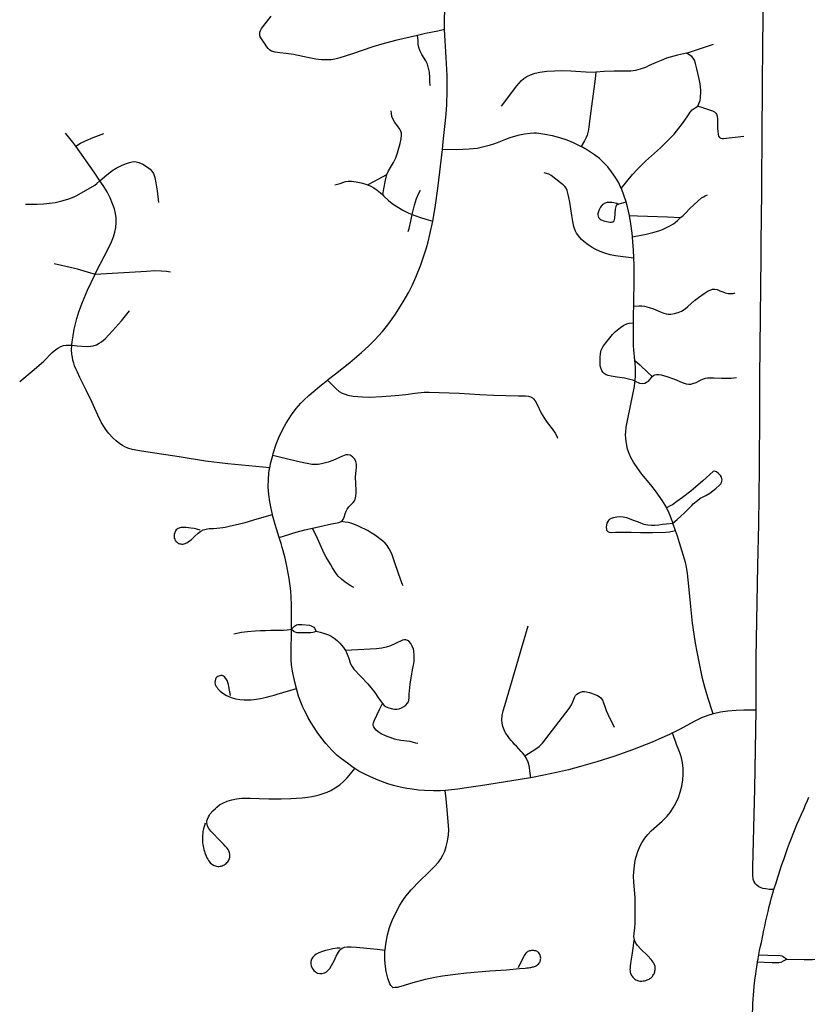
# Model space of a CAD drawing. Header units: feet. Extents: x 2113747 to 2516209, y 960708 to 1356798.
# Tile 61 of 92: x 2278064 to 2281798, y 1201800 to 1206469. Entities that reach past the tile are written whole.
import ezdxf

# ---------------------------------------------------------------- set-up
doc = ezdxf.new("R2010")
doc.units = ezdxf.units.FT
doc.header["$LTSCALE"] = 20
doc.header["$MEASUREMENT"] = 0
doc.layers.add('GM_X_City_Street', color=251, linetype='Continuous')

msp = doc.modelspace()

# ---------------------------------------------------------------- linework, layer by layer
at = {"layer": 'GM_X_City_Street', "flags": 128}
for points in [[(2281585.2, 1206156.9), (2281585.2, 1206171.1), (2281587.3, 1206338.5), (2281589.1, 1206482.9), (2281591.3, 1206640.3), (2281606.4, 1207184.3), (2281611.8, 1207357.6), (2281613.9, 1207445.3)], [(2279950.5, 1206394), (2279844.9, 1206369.8), (2279780.7, 1206352.3), (2279738.2, 1206339.4), (2279686.8, 1206322.1), (2279636.4, 1206304.9), (2279581.7, 1206288.6), (2279569.9, 1206285.1), (2279558.2, 1206282.1), (2279549.2, 1206280.4), (2279540.5, 1206279.2), (2279529.2, 1206278.3), (2279516.3, 1206277.8), (2279506.7, 1206277.8), (2279494.9, 1206278.8), (2279468.4, 1206282.3), (2279427.6, 1206290.1), (2279362, 1206303.6), (2279326.8, 1206309.3), (2279297.7, 1206311.9), (2279274.7, 1206314.9), (2279258.3, 1206319.3), (2279249.1, 1206324.8), (2279241.2, 1206331.8), (2279234.8, 1206340.2), (2279224.4, 1206357.5), (2279209.6, 1206378.6), (2279204.6, 1206388.1), (2279202.5, 1206395.2), (2279201.7, 1206402.6), (2279202.4, 1206410.1), (2279204.8, 1206417.2), (2279210.3, 1206426.7), (2279234.2, 1206457.5), (2279256.1, 1206486.3)], [(2280078.5, 1206421.6), (2280078.1, 1206427.8), (2280077.5, 1206470.2), (2280078.9, 1206516)], [(2280078.5, 1206421.6), (2280045.7, 1206414.7), (2279988.2, 1206402.6), (2279950.5, 1206394)], [(2280010.7, 1206154.7), (2280010.2, 1206157.9), (2280008.8, 1206174.2), (2280007.9, 1206193.9), (2280006.1, 1206220.3), (2280004, 1206233.3), (2280000.9, 1206246), (2279996.6, 1206258.4), (2279989.2, 1206273.1), (2279970, 1206304), (2279962.9, 1206318.8), (2279956.3, 1206337.3), (2279953.3, 1206353.4), (2279952.2, 1206369.8), (2279950.5, 1206394)], [(2280067.8, 1205852.6), (2280072.1, 1205889.9), (2280085.6, 1206020.7), (2280089, 1206066.6), (2280090.9, 1206129.2), (2280089.9, 1206204.8), (2280086.3, 1206290.2), (2280078.5, 1206421.6)], [(2281225.4, 1206310.8), (2281267.1, 1206324.4), (2281353.4, 1206352.5)], [(2281225.4, 1206310.8), (2281182, 1206301.4), (2281129.9, 1206285.8), (2281104.7, 1206276.1), (2281080.6, 1206265.7), (2281047.7, 1206250.9), (2281030, 1206242.7), (2281005.6, 1206233.8), (2280983.4, 1206228.6), (2280960.7, 1206225.4), (2280937.8, 1206224.8), (2280881.9, 1206224.6), (2280834.5, 1206222.5), (2280795.7, 1206219.6)], [(2281278.6, 1206059.5), (2281285.7, 1206074.2), (2281289.2, 1206085.9), (2281291.3, 1206098.5), (2281291.7, 1206107.1), (2281292.8, 1206120.8), (2281292.8, 1206135.3), (2281291.8, 1206148.7), (2281289.3, 1206164.2), (2281287.2, 1206179.9), (2281284, 1206195.3), (2281274.3, 1206236.1), (2281268.3, 1206261.5), (2281262.3, 1206277.4), (2281257.5, 1206286.6), (2281251, 1206293.5), (2281242.8, 1206299.6), (2281226.4, 1206310.7), (2281225.4, 1206310.8)], [(2280348.8, 1206058.9), (2280420.9, 1206155.1), (2280442.2, 1206179.8), (2280454.6, 1206190.4), (2280468.4, 1206199.2), (2280486.1, 1206207.5), (2280507.8, 1206214.7), (2280530.2, 1206220), (2280562.7, 1206224.8), (2280599.2, 1206226.9), (2280631.7, 1206227.3), (2280677.2, 1206225.6), (2280748.1, 1206222.1), (2280795.7, 1206219.6)], [(2280795.7, 1206219.6), (2280792.2, 1206188.7), (2280765.9, 1205987.5), (2280762.3, 1205958.5), (2280758.5, 1205939.6), (2280753.6, 1205921), (2280749.7, 1205910.7), (2280741.4, 1205895), (2280725.2, 1205867.1)], [(2281555, 1203194), (2281555.5, 1203223.8), (2281555.2, 1203416.7), (2281555.6, 1203442.3), (2281564, 1203880.3), (2281568, 1204077), (2281570.8, 1204342.6), (2281572, 1204610.9), (2281572.5, 1204771.5), (2281577.3, 1205203.7), (2281578.6, 1205341.5), (2281579.6, 1205410.4), (2281581.8, 1205653.3), (2281583.5, 1205964.8), (2281585.1, 1206105.5), (2281585.2, 1206156.9)], [(2279804.1, 1205734.4), (2279812.1, 1205751.5), (2279835.5, 1205790.9), (2279846.8, 1205814.1), (2279854.7, 1205837.5), (2279857.7, 1205847.8), (2279867.8, 1205881.9), (2279872.3, 1205904.5), (2279873.9, 1205920.9), (2279873.3, 1205930.8), (2279870.7, 1205940.2), (2279866.3, 1205949), (2279854.6, 1205964.9), (2279842.9, 1205980.9), (2279834.8, 1205995.2), (2279828.9, 1206010.5), (2279826.1, 1206023.3), (2279825.3, 1206036.5)], [(2280916, 1205669), (2280942.3, 1205701.5), (2280969.1, 1205734.5), (2280992.2, 1205759.3), (2281030.6, 1205797.7), (2281101.4, 1205861.3), (2281166.1, 1205926.2), (2281189.4, 1205953.8), (2281206.7, 1205977.3), (2281231, 1206013.1), (2281242.8, 1206030.2), (2281252.6, 1206040.9), (2281266.8, 1206051), (2281278.6, 1206059.5)], [(2281278.6, 1206059.5), (2281291.1, 1206055.3), (2281347.8, 1206036.5), (2281357.9, 1206031.4), (2281364.1, 1206025.8), (2281367.7, 1206020.3), (2281370.8, 1206010.9), (2281372.1, 1205997.8), (2281371.4, 1205955), (2281372.9, 1205938.6), (2281374.8, 1205925.9), (2281377.4, 1205916.8), (2281381.8, 1205910.7), (2281387.4, 1205906.3), (2281393.9, 1205905), (2281400.5, 1205905), (2281496.7, 1205917)], [(2278329.8, 1205868.8), (2278316.6, 1205887.5), (2278281.8, 1205931)], [(2278329.8, 1205868.8), (2278352, 1205883.1), (2278375.4, 1205894.8), (2278412.8, 1205910), (2278462.5, 1205929.8)], [(2280725.2, 1205867.1), (2280724.5, 1205867.5), (2280689.1, 1205884.6), (2280658.8, 1205897.1), (2280624.5, 1205908.5), (2280589.6, 1205917.8), (2280554.2, 1205924.8), (2280525, 1205928.6), (2280513.7, 1205930), (2280500.7, 1205930), (2280483.8, 1205929.6), (2280456.9, 1205926.6), (2280425.6, 1205919.6), (2280387.4, 1205908.3), (2280366.5, 1205900.5), (2280328.3, 1205885.4), (2280310.9, 1205878.9), (2280289.6, 1205871.9), (2280258.7, 1205863.8), (2280233, 1205858.6), (2280213.6, 1205856), (2280194.1, 1205854.1), (2280135.2, 1205852), (2280067.8, 1205852.6)], [(2278444.4, 1205704.4), (2278416.2, 1205745.4), (2278329.8, 1205868.8)], [(2280022, 1205513.8), (2280023.8, 1205521.9), (2280035.8, 1205589.9), (2280046.9, 1205668.1), (2280067.8, 1205852.6)], [(2280916, 1205669), (2280903.8, 1205695.4), (2280888.9, 1205720.8), (2280870.2, 1205747.7), (2280851.7, 1205770.7), (2280831.5, 1205792.3), (2280812.2, 1205810), (2280788.8, 1205828), (2280755.9, 1205849.7), (2280725.2, 1205867.1)], [(2278444.4, 1205704.4), (2278466.8, 1205725.1), (2278500.5, 1205752.2), (2278521.7, 1205765.2), (2278546.1, 1205777.2), (2278565.7, 1205785.8), (2278584.5, 1205792.3), (2278597.7, 1205795.1), (2278608, 1205795.6), (2278616.6, 1205795.3), (2278629.2, 1205791.5), (2278647.1, 1205783.2), (2278669.5, 1205769.7), (2278682.4, 1205759.7), (2278691, 1205750.1), (2278697.5, 1205738.9), (2278704.1, 1205720.5), (2278710, 1205695), (2278715.6, 1205656.5), (2278722, 1205602.3)], [(2280975.7, 1205338.2), (2280937.2, 1205342.4), (2280912.5, 1205345.4), (2280888.4, 1205349.6), (2280863.8, 1205354.4), (2280838.6, 1205361.7), (2280816.6, 1205369.2), (2280792.3, 1205380.7), (2280778.2, 1205389.1), (2280758.3, 1205401.3), (2280737.6, 1205416.8), (2280726.6, 1205426.6), (2280718.9, 1205435.2), (2280704.2, 1205456.9), (2280699.2, 1205465.9), (2280695.4, 1205474.4), (2280690.6, 1205488.9), (2280685.6, 1205512), (2280681.6, 1205540.8), (2280672, 1205602.9), (2280667.8, 1205625.2), (2280664.4, 1205640.2), (2280659.1, 1205659.1), (2280654.3, 1205670.2), (2280648.5, 1205678.5), (2280641, 1205686), (2280628, 1205695.8), (2280583.3, 1205729.2), (2280572, 1205735.9), (2280561, 1205740.1), (2280550.2, 1205743.1)], [(2278091.7, 1205594.5), (2278114.6, 1205593.6), (2278147.2, 1205593.5), (2278176.6, 1205595.3), (2278192.8, 1205596.7), (2278205.8, 1205598.6), (2278231.9, 1205602.4), (2278264, 1205609.1), (2278292.7, 1205617.5), (2278314, 1205625.2), (2278331.9, 1205633.5), (2278357.7, 1205647.9), (2278419.6, 1205684.8), (2278429.4, 1205692.5), (2278444.4, 1205704.4)], [(2278421.3, 1205262.6), (2278426.3, 1205273.5), (2278483.9, 1205382.4), (2278499.5, 1205414.9), (2278508.9, 1205439.3), (2278515.3, 1205461.3), (2278519.4, 1205483.8), (2278520.9, 1205506.7), (2278520.5, 1205529.6), (2278518, 1205549.1), (2278512.8, 1205571.5), (2278504.6, 1205596.4), (2278493.1, 1205623.6), (2278477.9, 1205652.6), (2278458.9, 1205683.3), (2278444.4, 1205704.4)], [(2279558.7, 1205685.6), (2279583.8, 1205692.8), (2279596.1, 1205696.8), (2279607.9, 1205700.8), (2279620.5, 1205702.8), (2279636.8, 1205702.5), (2279659.6, 1205700.3), (2279682.1, 1205695.9), (2279704.2, 1205689.4), (2279713.4, 1205685.6)], [(2279713.4, 1205685.6), (2279742.9, 1205701.6), (2279804.1, 1205734.4)], [(2279785.1, 1205637.7), (2279790.6, 1205666.8), (2279798.3, 1205708.3), (2279804.1, 1205734.4)], [(2279713.4, 1205685.6), (2279725.5, 1205680.7), (2279742.7, 1205671.3), (2279758.6, 1205660.1), (2279774, 1205647.9), (2279785.1, 1205637.7)], [(2279924.8, 1205545.1), (2279935.8, 1205590.1), (2279945.5, 1205621.6), (2279955.7, 1205645.9), (2279963.5, 1205660.3)], [(2280938.8, 1205604.5), (2280930, 1205631.8), (2280916.2, 1205668.6), (2280916, 1205669)], [(2279785.1, 1205637.7), (2279790.9, 1205632.4), (2279812, 1205611.9), (2279829.6, 1205597.2), (2279851.5, 1205582.7), (2279879.7, 1205566.1), (2279909.2, 1205551.7), (2279924.8, 1205545.1)], [(2280899.9, 1205594.5), (2280894.6, 1205596.6), (2280887.7, 1205598.7), (2280880.5, 1205600), (2280871.2, 1205601.3), (2280859.2, 1205601.9), (2280854.1, 1205601.8), (2280849.5, 1205601.3), (2280844.5, 1205600.2), (2280840, 1205598.7), (2280835.4, 1205596.8), (2280831.1, 1205594.4), (2280827.4, 1205591.8), (2280823.4, 1205588.2), (2280820.2, 1205584.6), (2280817.5, 1205580.4), (2280814.3, 1205574.2), (2280810, 1205563.8), (2280806.3, 1205552.9), (2280805.2, 1205547.9), (2280805, 1205543.1), (2280805.9, 1205536.6), (2280808.7, 1205530.7), (2280812.9, 1205525.7), (2280816, 1205522.8), (2280821, 1205520), (2280837.7, 1205514.2), (2280860.9, 1205509.1), (2280865.3, 1205508.6), (2280869.7, 1205508.8), (2280873.8, 1205509.7), (2280877.3, 1205510.8), (2280880.1, 1205512.7), (2280882.3, 1205515.6), (2280884.1, 1205521.4), (2280885.2, 1205528), (2280889.1, 1205569.9), (2280891.4, 1205583.4), (2280891.8, 1205584.9), (2280892.6, 1205587), (2280893.6, 1205589), (2280894.6, 1205590.5), (2280895.8, 1205591.8), (2280897.3, 1205592.6), (2280898.9, 1205593.5), (2280902.1, 1205594.8), (2280905.1, 1205595.8), (2280916.6, 1205598.9), (2280938.8, 1205604.5)], [(2280954.5, 1205540.2), (2280945.3, 1205581.7), (2280938.8, 1205604.5)], [(2281197, 1205530.3), (2281208.9, 1205541), (2281220.7, 1205552.1), (2281241.7, 1205572.9), (2281278.1, 1205608.5), (2281296.7, 1205623.8), (2281305.1, 1205629), (2281313.9, 1205633.3), (2281324.5, 1205638.5)], [(2279523.3, 1204759.7), (2279528.3, 1204763.7), (2279561.7, 1204790.2), (2279628.3, 1204843.7), (2279683.8, 1204890.2), (2279717.9, 1204921.2), (2279748.3, 1204951.4), (2279783.9, 1204990.4), (2279808.8, 1205021.2), (2279829.9, 1205050.7), (2279845, 1205072.2), (2279866.6, 1205105.3), (2279882.1, 1205130.6), (2279908, 1205176.6), (2279925.6, 1205212), (2279942, 1205248), (2279965, 1205306.2), (2279980.3, 1205349.7), (2279992.3, 1205386.3), (2280000.1, 1205415.9), (2280008.8, 1205451), (2280022, 1205513.8)], [(2279905.9, 1205465.2), (2279910.2, 1205477.9), (2279918.1, 1205513.1), (2279924.8, 1205545.1)], [(2279924.8, 1205545.1), (2279936.4, 1205540.3), (2279964.5, 1205531.4), (2279989.6, 1205523.7), (2280022, 1205513.8)], [(2280968.8, 1205439), (2280967.4, 1205455.9), (2280961.4, 1205501.4), (2280954.5, 1205540.1), (2280954.5, 1205540.2)], [(2280954.5, 1205540.2), (2280993, 1205539.1), (2281135.2, 1205533.4), (2281197, 1205530.3)], [(2280968.8, 1205439), (2281034, 1205451.9), (2281053.2, 1205456.2), (2281065.5, 1205459.4), (2281093.9, 1205467.9), (2281110.8, 1205474.4), (2281124.3, 1205479.6), (2281149.9, 1205492.3), (2281162.7, 1205500.5), (2281171.4, 1205507.4), (2281182.6, 1205517.2), (2281197, 1205530.3)], [(2280975.7, 1205338.2), (2280973.7, 1205377.6), (2280971, 1205413.5), (2280968.8, 1205439)], [(2280974.8, 1205110.5), (2280977.5, 1205249.7), (2280977.2, 1205305.5), (2280975.7, 1205338.2)], [(2278226.8, 1205313), (2278317.3, 1205291.6), (2278336.2, 1205286.7), (2278399.6, 1205268.8), (2278421.3, 1205262.6)], [(2278421.3, 1205262.6), (2278665.7, 1205277.1), (2278704.6, 1205279.2), (2278733.9, 1205278.7), (2278759.9, 1205276.2), (2278779.2, 1205273.1)], [(2278311.1, 1204925.9), (2278311.1, 1204927.9), (2278313.8, 1204950.5), (2278317.2, 1204970), (2278322.4, 1205001.3), (2278328.1, 1205027.3), (2278334.6, 1205051.7), (2278343.7, 1205083.1), (2278361.2, 1205129), (2278385.7, 1205186.9), (2278421.3, 1205262.6)], [(2280974.8, 1205110.5), (2281001.4, 1205111.7), (2281013.3, 1205111.4), (2281025.4, 1205110.1), (2281048, 1205104.8), (2281068.4, 1205097.4), (2281094.5, 1205087), (2281118.3, 1205077.4), (2281128.3, 1205074.4), (2281137.6, 1205073.2), (2281150.7, 1205073), (2281168.3, 1205075.7), (2281185.8, 1205081.1), (2281201, 1205087.4), (2281219.1, 1205098.2), (2281232.1, 1205109.5), (2281247.3, 1205123.4), (2281263.5, 1205138), (2281281.8, 1205151.9), (2281308.6, 1205170.6), (2281328, 1205182.9), (2281336.8, 1205186.9), (2281349.1, 1205190.5), (2281359.4, 1205191.1), (2281369.8, 1205189.4), (2281383.8, 1205183.6), (2281397.9, 1205177.6), (2281408.5, 1205173.3), (2281422.8, 1205170.2), (2281435.4, 1205169.8), (2281446.7, 1205171.1), (2281456, 1205173.5)], [(2278311.1, 1204925.9), (2278336.8, 1204922.1), (2278360.7, 1204919.9), (2278383, 1204918.9), (2278400.4, 1204919.9), (2278412.3, 1204921.9), (2278428.3, 1204927.6), (2278440.9, 1204934.3), (2278451, 1204941.1), (2278468.4, 1204955.5), (2278504.2, 1204993.2), (2278546.1, 1205040.4), (2278585.2, 1205087.9)], [(2280973.7, 1205030.6), (2280974.2, 1205075.9), (2280974.8, 1205110.5)], [(2280981.1, 1204754.1), (2280970.2, 1204758.8), (2280956.9, 1204762.5), (2280931.1, 1204768.8), (2280897.2, 1204774.2), (2280868.6, 1204778.4), (2280854.2, 1204781.4), (2280843.6, 1204785.1), (2280834.9, 1204790.3), (2280828.8, 1204796.8), (2280823.6, 1204804.6), (2280818.3, 1204817.8), (2280816.4, 1204827.3), (2280815.5, 1204843.8), (2280815.6, 1204866.5), (2280817.4, 1204885.6), (2280820.8, 1204901.3), (2280825.2, 1204911.3), (2280832.4, 1204922.4), (2280848.9, 1204944.5), (2280874.8, 1204976.6), (2280888.7, 1204990.6), (2280912.5, 1205009.8), (2280927.9, 1205020), (2280941.6, 1205026.7), (2280953.3, 1205029.3), (2280973.7, 1205030.6)], [(2280980.3, 1204853), (2280975.6, 1204902.8), (2280974.1, 1204922.4), (2280973.2, 1204948.6), (2280973.2, 1204978), (2280973.7, 1205030.6)], [(2278063.9, 1204753.3), (2278132.2, 1204809.5), (2278178.9, 1204849.1), (2278218.5, 1204890.7), (2278235.3, 1204904.8), (2278248.4, 1204913.5), (2278259.2, 1204918.9), (2278271.2, 1204923.2), (2278284.2, 1204925.1), (2278294.5, 1204925.9), (2278311.1, 1204925.9)], [(2279249.4, 1204343.5), (2279051.2, 1204362), (2278945.1, 1204375.4), (2278819.4, 1204395.4), (2278640.7, 1204423.4), (2278596.4, 1204431.2), (2278577, 1204436.3), (2278562, 1204442.6), (2278551.4, 1204448.9), (2278539.4, 1204458.1), (2278522, 1204471.4), (2278507.7, 1204485.2), (2278485.7, 1204508.6), (2278471.6, 1204526.1), (2278462.7, 1204539.6), (2278450.7, 1204560), (2278434, 1204593.8), (2278420.4, 1204625.6), (2278407, 1204654), (2278379.4, 1204711.4), (2278349.3, 1204772), (2278338, 1204796.7), (2278330.2, 1204813.2), (2278324.1, 1204827.2), (2278319.8, 1204839.7), (2278315.9, 1204853.6), (2278313.7, 1204866.2), (2278311.6, 1204882.7), (2278310.2, 1204903.6), (2278311.1, 1204925.9)], [(2280980.3, 1204853), (2281003.2, 1204831.8), (2281042.3, 1204795.8), (2281063, 1204776.7)], [(2280981.1, 1204754.1), (2280983.1, 1204785.1), (2280982.9, 1204821.1), (2280980.3, 1204853)], [(2279263.5, 1204401.6), (2279266.1, 1204411.7), (2279279.6, 1204455.6), (2279293.1, 1204487.3), (2279310.1, 1204523.7), (2279327.9, 1204555), (2279352.7, 1204595.8), (2279374.4, 1204625.3), (2279396.6, 1204650.1), (2279411.4, 1204664.5), (2279435, 1204686.6), (2279454.8, 1204703.7), (2279464.6, 1204712.2), (2279487.1, 1204731.2), (2279523.3, 1204759.7)], [(2279523.3, 1204759.7), (2279548.4, 1204734.2), (2279564.2, 1204718.1), (2279579.2, 1204706.5), (2279592.8, 1204698.5), (2279607.3, 1204692.3), (2279619.4, 1204689.1), (2279644.4, 1204684.2), (2279667.4, 1204681.6), (2279689.8, 1204680.3), (2279722.1, 1204679.4), (2279780.6, 1204681.6), (2279843.3, 1204686.7), (2279894.9, 1204691.5), (2279936.6, 1204697.1), (2279980.9, 1204701.9), (2280005.2, 1204702.3), (2280147.5, 1204697.1), (2280244.7, 1204691), (2280309.4, 1204687.6), (2280429.3, 1204685.4), (2280449, 1204685.5), (2280462.3, 1204685.1), (2280476, 1204683.6), (2280486, 1204680.7), (2280495.1, 1204675.1), (2280500.5, 1204670.2), (2280507, 1204661.9), (2280516.7, 1204643.9), (2280536.8, 1204602.9), (2280551.6, 1204577.9), (2280564.7, 1204559.5), (2280588.7, 1204528.1), (2280601.9, 1204508.9), (2280609.9, 1204494), (2280613.3, 1204484.3)], [(2280981.1, 1204754.1), (2281002.3, 1204744.5), (2281014.9, 1204743.7), (2281027.1, 1204745.4), (2281036.2, 1204749.3), (2281044.5, 1204755.4), (2281052.7, 1204764.5), (2281059.3, 1204771.9), (2281063, 1204776.7)], [(2281063, 1204776.7), (2281067.9, 1204781.8), (2281074.4, 1204785.3), (2281083.1, 1204786.6), (2281093.5, 1204785.7), (2281105.7, 1204784.1), (2281131.1, 1204777.1), (2281168.2, 1204763.8), (2281204.5, 1204748.3), (2281223.3, 1204742.7), (2281236.3, 1204740.9), (2281246.1, 1204741.1), (2281255.7, 1204743.2), (2281271, 1204749), (2281291.6, 1204759.3), (2281306.2, 1204766.5), (2281315.7, 1204769), (2281325.4, 1204770.4), (2281354.8, 1204770.7), (2281391.4, 1204768.3), (2281410.1, 1204768.2), (2281437, 1204769.5), (2281462.2, 1204771.8)], [(2281130.9, 1204154.3), (2281128.4, 1204159.5), (2281111.9, 1204187.8), (2281093, 1204214.5), (2281083.4, 1204227.6), (2281055.5, 1204263.5), (2281013.5, 1204313.8), (2280993.9, 1204340.1), (2280974.2, 1204370.4), (2280961.5, 1204393.4), (2280953.4, 1204411.3), (2280946, 1204433), (2280940.3, 1204458.6), (2280938.7, 1204470.7), (2280937.1, 1204484.7), (2280935.7, 1204499.8), (2280936.8, 1204514.1), (2280939.5, 1204536.9), (2280946.8, 1204575.5), (2280970, 1204691.2), (2280978.3, 1204729.6), (2280980.8, 1204749.1), (2280981.1, 1204754.1)], [(2279249.4, 1204343.5), (2279254.9, 1204369.1), (2279263.5, 1204401.6)], [(2279588.3, 1204088.7), (2279589, 1204089.1), (2279593.2, 1204092.2), (2279598, 1204098.6), (2279602.1, 1204109.7), (2279606.4, 1204125.6), (2279611.3, 1204138.6), (2279616.5, 1204147.8), (2279625, 1204158.6), (2279645.4, 1204179.6), (2279650.5, 1204186.9), (2279653.9, 1204195), (2279657.4, 1204210), (2279658.7, 1204225.6), (2279658.3, 1204237.9), (2279657.3, 1204268.3), (2279656.4, 1204300.6), (2279658.4, 1204330.4), (2279660.6, 1204346.7), (2279660.7, 1204355.4), (2279660.2, 1204361.9), (2279657.6, 1204374.5), (2279652.4, 1204384.9), (2279643.7, 1204394.9), (2279635.9, 1204400.5), (2279629.9, 1204403.6), (2279620.3, 1204405.3), (2279610.3, 1204404.9), (2279594.7, 1204399.3), (2279565.6, 1204386.7), (2279549, 1204379.3), (2279526.5, 1204371), (2279495.2, 1204362), (2279478.7, 1204360.2), (2279462.6, 1204359.4), (2279449.6, 1204360.2), (2279434, 1204362), (2279408.8, 1204367.6), (2279374.5, 1204375), (2279288.9, 1204395.5), (2279263.5, 1204401.6)], [(2279262.1, 1204122.7), (2279255.8, 1204151), (2279249.5, 1204182.9), (2279244.3, 1204216.8), (2279242.2, 1204252.8), (2279243.1, 1204290.6), (2279244.9, 1204316.9), (2279246.9, 1204331.9), (2279249.4, 1204343.5)], [(2281160.7, 1204081.7), (2281181.2, 1204098.1), (2281197.2, 1204112.4), (2281217.6, 1204132.4), (2281242, 1204156.8), (2281250.7, 1204165.3), (2281257.5, 1204172.7), (2281276.8, 1204189.6), (2281290.2, 1204199.3), (2281301.7, 1204205.1), (2281316.2, 1204212.4), (2281335.9, 1204224.3), (2281364.6, 1204246.1), (2281381.6, 1204261.3), (2281388.4, 1204268.4), (2281391.6, 1204274), (2281393.4, 1204280.2), (2281393.9, 1204286.8), (2281393, 1204293.2), (2281390.9, 1204299.3), (2281386, 1204306.8), (2281375.4, 1204318.3), (2281367.7, 1204324.1), (2281362.3, 1204326.9), (2281357.1, 1204328.2), (2281351.9, 1204326.9), (2281302.8, 1204282.1), (2281245.4, 1204233.2), (2281206.6, 1204203), (2281180, 1204183.8), (2281158.7, 1204168.8), (2281147.2, 1204162.8), (2281130.9, 1204154.3)], [(2281160.7, 1204081.7), (2281159.8, 1204084.2), (2281139.7, 1204135.9), (2281130.9, 1204154.3)], [(2278918.7, 1204048.4), (2278903.7, 1204052.8), (2278890.7, 1204055.7), (2278875.7, 1204058.3), (2278853, 1204060.7), (2278842.9, 1204060.9), (2278836.4, 1204061.1), (2278829.9, 1204060.7), (2278823.8, 1204059.6), (2278819.5, 1204058.3), (2278814.7, 1204056.2), (2278810.2, 1204052.9), (2278806, 1204049), (2278803.2, 1204045), (2278800.8, 1204040.7), (2278798.8, 1204036.2), (2278796.9, 1204030.8), (2278796.2, 1204026.7), (2278795.6, 1204021.6), (2278796, 1204016), (2278797, 1204010.6), (2278798.9, 1204006.2), (2278800.9, 1204001.7), (2278803.2, 1203998), (2278806, 1203994.5), (2278809.9, 1203990.8), (2278814.4, 1203987.9), (2278819, 1203985.6), (2278823.3, 1203983.9), (2278828.2, 1203982.8), (2278833, 1203982.3), (2278837.3, 1203982.3), (2278843.1, 1203983.2), (2278847.7, 1203984.3), (2278852, 1203986), (2278856.5, 1203988.5), (2278863.3, 1203992.9), (2278869.7, 1203997.5), (2278876.3, 1204003.1), (2278892.6, 1204018.8), (2278910.2, 1204034.2), (2278922.8, 1204043.1), (2278934.5, 1204049.4), (2278941.5, 1204051.7), (2278947.4, 1204053.5), (2278954.8, 1204054.8), (2278962.6, 1204055.7), (2278971.5, 1204056.3), (2278982.7, 1204056.7), (2278998.6, 1204057.8), (2279012.1, 1204058.7), (2279026.4, 1204060.6), (2279038, 1204062.5), (2279063.4, 1204068.1), (2279085.7, 1204073.1), (2279133.2, 1204085), (2279189.7, 1204101.4), (2279262.1, 1204122.7)], [(2279294.7, 1204013.7), (2279275.2, 1204075.6), (2279262.8, 1204119.4), (2279262.1, 1204122.7)], [(2281173, 1204045.3), (2281143.9, 1204038.2), (2281125.5, 1204036.4), (2281063.4, 1204035.2), (2281007.4, 1204035.6), (2280962.3, 1204037.4), (2280930.5, 1204037.8), (2280889.1, 1204036.4), (2280871.9, 1204036.1), (2280859.8, 1204037.8), (2280853.6, 1204040.4), (2280849.8, 1204043.1), (2280847.7, 1204046.7), (2280846.7, 1204052.3), (2280846.3, 1204061.8), (2280847.2, 1204071.3), (2280849.6, 1204080.8), (2280853.5, 1204089.8), (2280859, 1204097.9), (2280863.8, 1204102.2), (2280869.5, 1204105.4), (2280878.7, 1204108.7), (2280894.9, 1204112), (2280908, 1204112.9), (2280924.3, 1204111.9), (2280940.2, 1204107.9), (2280977, 1204094), (2280995.3, 1204086.9), (2281007.5, 1204082.2), (2281023.1, 1204077.2), (2281042.4, 1204073.2), (2281058.7, 1204071.8), (2281075, 1204072), (2281094.3, 1204073.8), (2281111.2, 1204076.4), (2281130.1, 1204078.9), (2281160.7, 1204081.7)], [(2279294.7, 1204013.7), (2279319.2, 1204021.6), (2279374.5, 1204039.3), (2279415.3, 1204050.4), (2279452, 1204058.4)], [(2279452, 1204058.4), (2279487.5, 1204066), (2279541.6, 1204077.7), (2279569.1, 1204082.9), (2279581.1, 1204085.5), (2279588.3, 1204088.7)], [(2279647.6, 1203776.5), (2279644.5, 1203777.7), (2279630.3, 1203785.4), (2279606.5, 1203801.8), (2279589.1, 1203816.1), (2279574.4, 1203830.8), (2279564.8, 1203843.1), (2279547.5, 1203870.3), (2279537.5, 1203886.3), (2279517.6, 1203919.9), (2279507.6, 1203938.2), (2279476, 1204009.4), (2279452, 1204058.4)], [(2279882.5, 1203784.4), (2279879.4, 1203789.9), (2279870.8, 1203810.9), (2279844.3, 1203888.4), (2279835, 1203916.4), (2279829.9, 1203931.6), (2279823.6, 1203946), (2279816, 1203960.2), (2279805.4, 1203975.9), (2279796.5, 1203987), (2279784.5, 1203998.3), (2279751.5, 1204022.3), (2279730.8, 1204036.2), (2279715.5, 1204045.2), (2279670, 1204067), (2279655.2, 1204073.7), (2279634.1, 1204081.4), (2279621.5, 1204084.2), (2279607.1, 1204086.1), (2279588.3, 1204088.7)], [(2281173, 1204045.3), (2281171.4, 1204050.1), (2281160.7, 1204081.7)], [(2279352.4, 1203578.7), (2279352.2, 1203597), (2279353.1, 1203653), (2279352.7, 1203697.7), (2279348.7, 1203759.9), (2279341.1, 1203818.5), (2279332.1, 1203870.3), (2279322.2, 1203915.2), (2279313.3, 1203950.2), (2279308.9, 1203966), (2279303.7, 1203985), (2279297.8, 1204003.9), (2279294.7, 1204013.7)], [(2281351.9, 1203176.8), (2281342.7, 1203205), (2281332.8, 1203235.6), (2281327.4, 1203250.7), (2281317.7, 1203281.9), (2281311.4, 1203303.9), (2281301.6, 1203345.2), (2281286.9, 1203415.3), (2281275.2, 1203471.4), (2281267.4, 1203513), (2281256.2, 1203586.8), (2281254, 1203606.8), (2281246.2, 1203685.6), (2281237.7, 1203767), (2281233, 1203812.2), (2281229.8, 1203843), (2281227, 1203862.7), (2281223, 1203882.1), (2281219.6, 1203894.7), (2281210.9, 1203926), (2281192.3, 1203988.4), (2281181.8, 1204019.1), (2281173, 1204045.3)], [(2279352.4, 1203578.7), (2279367, 1203593.5), (2279370.8, 1203596.2), (2279376.2, 1203599.4), (2279381.9, 1203600.4), (2279386.7, 1203600.7), (2279401.1, 1203600.4), (2279437.5, 1203597.4), (2279446.1, 1203594.5), (2279452.2, 1203591.9), (2279458.2, 1203587.6), (2279461.8, 1203584.1), (2279468.9, 1203569.5)], [(2280458.2, 1202978.5), (2280456.4, 1202981.6), (2280448.4, 1202992), (2280441.9, 1202999), (2280430.9, 1203010.5), (2280418.4, 1203023.8), (2280410.2, 1203032.3), (2280401.5, 1203042.4), (2280394.3, 1203050.8), (2280386.2, 1203060.3), (2280375.9, 1203074.1), (2280367.7, 1203087.3), (2280360, 1203101.5), (2280354.6, 1203116.9), (2280351.3, 1203132.9), (2280350.4, 1203149.2), (2280351.9, 1203168.8), (2280356.1, 1203191.3), (2280363.6, 1203216.4), (2280474.4, 1203595.1)], [(2279079.3, 1203557.3), (2279116.2, 1203563.8), (2279143.7, 1203566.9), (2279180.4, 1203570.5), (2279205, 1203572.1), (2279229.4, 1203572.9), (2279254.5, 1203573.6), (2279270.7, 1203573.7), (2279290.3, 1203573.6), (2279315.1, 1203574), (2279332.7, 1203575.6), (2279352.4, 1203578.7)], [(2279375.7, 1203297.3), (2279368.2, 1203326.9), (2279357.3, 1203379.8), (2279353.2, 1203407.4), (2279351.1, 1203434.4), (2279350.2, 1203461.7), (2279352.4, 1203578.7)], [(2279352.4, 1203578.7), (2279364.8, 1203567.3), (2279372.5, 1203564.2), (2279378.4, 1203562.8), (2279384.5, 1203562.2), (2279427.6, 1203562.2), (2279443.7, 1203562.8), (2279454, 1203564.1), (2279461.3, 1203566.2), (2279468.9, 1203569.5)], [(2279468.9, 1203569.5), (2279488.3, 1203564.1), (2279509.5, 1203558.1), (2279527.4, 1203551.5), (2279540.4, 1203545), (2279554.7, 1203535.9), (2279568.4, 1203524.4), (2279582.4, 1203511.8), (2279599.2, 1203491.5), (2279607.7, 1203477.5), (2279612.8, 1203468.7), (2279623, 1203444.8), (2279632.1, 1203414.3), (2279638, 1203402.5), (2279647.6, 1203389.1), (2279714, 1203320), (2279748.2, 1203278.1), (2279765.6, 1203251.8), (2279783.6, 1203225.9)], [(2279783.6, 1203225.9), (2279792.1, 1203217), (2279801.7, 1203210.5), (2279814, 1203205.1), (2279830.7, 1203200.5), (2279840.7, 1203199.2), (2279852.5, 1203198.7), (2279863.3, 1203201.4), (2279874.2, 1203206.1), (2279885, 1203212.2), (2279894.2, 1203218.7), (2279902, 1203227.4), (2279906.8, 1203234.3), (2279908.9, 1203241.7), (2279910.2, 1203253.5), (2279910.9, 1203270.9), (2279915.5, 1203317.9), (2279919.2, 1203347.2), (2279923.9, 1203376), (2279927.7, 1203393.3), (2279932.6, 1203415.4), (2279934.6, 1203428.4), (2279934.7, 1203453.1), (2279932.4, 1203475.7), (2279930.1, 1203484), (2279924, 1203498.4), (2279917.7, 1203510), (2279910.4, 1203520), (2279903, 1203525.7), (2279895.2, 1203528.8), (2279887.3, 1203528.8), (2279878.1, 1203525.8), (2279844.8, 1203510.6), (2279821.8, 1203500.2), (2279801.4, 1203493.2), (2279780.5, 1203487.9), (2279755.3, 1203485.4), (2279637.5, 1203479.2), (2279607.7, 1203477.5)], [(2279063, 1203264.4), (2279055.2, 1203306.3), (2279053.1, 1203316), (2279050.8, 1203325.1), (2279047.2, 1203334.5), (2279041.8, 1203344.9), (2279034.9, 1203352.8), (2279029.8, 1203356.3), (2279023.8, 1203358.3), (2279017.2, 1203358.2), (2279013.1, 1203357.1), (2279007.6, 1203355.7), (2279003.3, 1203353.7), (2278999, 1203351.1), (2278994.5, 1203346.6), (2278991.7, 1203341), (2278989.9, 1203334.3), (2278989.4, 1203325.2), (2278991.2, 1203315.7), (2278995.2, 1203307), (2278999.4, 1203301.3), (2279003, 1203296.5), (2279008.7, 1203290.7), (2279014.5, 1203284.9), (2279020, 1203280.2), (2279027.5, 1203274.8), (2279044.4, 1203264.8), (2279066.6, 1203255.4), (2279087.2, 1203248.4), (2279107.3, 1203244.9), (2279128.6, 1203243.3), (2279145.8, 1203243.1), (2279160.8, 1203243.9), (2279186.4, 1203246.6), (2279205.3, 1203249.9), (2279219, 1203252.6), (2279234.3, 1203256.1), (2279251.1, 1203260.4), (2279269.6, 1203265.8), (2279285.3, 1203270.4), (2279375.7, 1203297.3)], [(2279652.9, 1202917.7), (2279644.3, 1202923.3), (2279618.1, 1202942.9), (2279589.6, 1202963.8), (2279569.7, 1202980.3), (2279544.1, 1203005.1), (2279515.7, 1203036.3), (2279491.5, 1203066.8), (2279474.9, 1203090.7), (2279446.2, 1203133.9), (2279431.5, 1203158.8), (2279421.6, 1203178.1), (2279411.8, 1203195.6), (2279405.7, 1203209.3), (2279396.9, 1203232.1), (2279386.2, 1203261.1), (2279375.7, 1203297.3)], [(2280458.2, 1202978.5), (2280510.3, 1203010.6), (2280525.9, 1203022.6), (2280542.3, 1203038.5), (2280669, 1203202.3), (2280679.8, 1203219.2), (2280688.1, 1203239), (2280693.4, 1203254.5), (2280698.6, 1203263.9), (2280705, 1203270.2), (2280713, 1203276), (2280721.8, 1203280.2), (2280731.3, 1203282.8), (2280741, 1203283.5), (2280750.7, 1203282.2), (2280764.9, 1203279), (2280774.6, 1203275.7), (2280790.8, 1203269.6), (2280802.9, 1203264.5), (2280811.3, 1203259.5), (2280818.5, 1203252.9), (2280826.1, 1203242.3), (2280831.9, 1203229.6), (2280837.6, 1203211.7), (2280843.7, 1203193.2), (2280851.6, 1203175.1), (2280882.6, 1203114)], [(2279952, 1203036), (2279942.7, 1203038.6), (2279930.4, 1203042), (2279914.9, 1203045.3), (2279899.1, 1203048.1), (2279871, 1203051), (2279862.3, 1203052.2), (2279853.1, 1203054.2), (2279840.6, 1203057.5), (2279819.8, 1203065), (2279810.8, 1203068.6), (2279798.7, 1203073.4), (2279778, 1203083.1), (2279764.1, 1203091.7), (2279754.1, 1203100), (2279747.6, 1203107.2), (2279742.3, 1203115.3), (2279740.1, 1203121.3), (2279739.6, 1203127.8), (2279740.7, 1203134.2), (2279744.2, 1203143.4), (2279770.4, 1203198.3), (2279783.6, 1203225.9)], [(2281351.9, 1203176.8), (2281325.5, 1203168.6), (2281296.9, 1203157.8), (2281264.1, 1203142.2), (2281192.3, 1203103.3), (2281169.5, 1203091.5), (2281158.9, 1203086.5)], [(2281555, 1203194), (2281528.6, 1203194.3), (2281497.7, 1203194.8), (2281461.2, 1203193.6), (2281421.7, 1203189.9), (2281385.7, 1203184.4), (2281353.4, 1203177.2), (2281351.9, 1203176.8)], [(2281638.9, 1202343.5), (2281618.8, 1202344.7), (2281601.2, 1202346.9), (2281587.5, 1202349.3), (2281578.8, 1202352.3), (2281567.5, 1202357.2), (2281557.8, 1202364.4), (2281551.8, 1202370.9), (2281544.4, 1202383.9), (2281541.8, 1202392.5), (2281538.9, 1202411.4), (2281539.4, 1202450.3), (2281549.4, 1202821.1), (2281555, 1203194)], [(2281158.9, 1203086.5), (2281143.8, 1203079.4), (2281122, 1203069), (2281091.2, 1203055.5), (2281061.7, 1203042.5), (2280969.2, 1203007), (2280881, 1202974.9), (2280800.2, 1202949.3), (2280723.3, 1202926.7), (2280666, 1202911.6), (2280609.1, 1202898.5), (2280548.8, 1202886), (2280487.5, 1202874.3)], [(2280976, 1202104.7), (2280969.9, 1202065.7), (2280965.2, 1202033.2), (2280962.4, 1202013.8), (2280961, 1202004.8), (2280959.1, 1201991.6), (2280958.2, 1201983.3), (2280957.3, 1201972), (2280957.1, 1201965.1), (2280957.5, 1201958.5), (2280958.8, 1201951.9), (2280960.4, 1201945.7), (2280962.3, 1201941), (2280964.2, 1201936.6), (2280966.9, 1201932.5), (2280970.1, 1201928.2), (2280973.3, 1201924.7), (2280976.5, 1201921.5), (2280980.7, 1201918.8), (2280984.8, 1201916.2), (2280989.3, 1201914.4), (2280993.1, 1201912.8), (2280997.9, 1201911.2), (2281004.2, 1201910.2), (2281013.5, 1201909.7), (2281019.8, 1201910.4), (2281026.4, 1201911.4), (2281032.6, 1201913), (2281039, 1201915.1), (2281044.1, 1201917.3), (2281047.9, 1201919.3), (2281052, 1201921.8), (2281057, 1201925.5), (2281060.4, 1201929), (2281063.3, 1201932), (2281066.1, 1201935.8), (2281068.9, 1201940.7), (2281071.1, 1201944.4), (2281072.7, 1201949), (2281074.3, 1201953.8), (2281075.5, 1201958.5), (2281076.3, 1201963.1), (2281076.4, 1201968.2), (2281076.5, 1201973.3), (2281075.9, 1201978.3), (2281075, 1201983.1), (2281073.7, 1201987.6), (2281072, 1201991.1), (2281069.4, 1201995.2), (2281067.1, 1201999.2), (2281062, 1202006.1), (2281057, 1202012.6), (2281041.8, 1202029.4), (2281008.2, 1202061), (2280992.9, 1202078.2), (2280985.6, 1202089.1), (2280980.1, 1202100.8), (2280976.5, 1202113.3), (2280976.2, 1202119.8), (2280977.3, 1202136.2), (2280979.9, 1202162.4), (2280981.3, 1202185.3), (2280982.3, 1202201.5), (2280982, 1202267.2), (2280981.8, 1202280.3), (2280981, 1202306.5), (2280974.9, 1202378.5), (2280974.3, 1202408.1), (2280975.3, 1202427.7), (2280978, 1202457.2), (2280982.5, 1202483), (2280986.4, 1202499), (2280994.5, 1202524), (2281006, 1202551.2), (2281013.7, 1202565.6), (2281028.1, 1202587.6), (2281042.5, 1202605.5), (2281058.2, 1202622.3), (2281109.8, 1202668.2), (2281132.7, 1202691.7), (2281147.5, 1202709.2), (2281162.3, 1202731), (2281175.1, 1202753.9), (2281187, 1202780.9), (2281195.6, 1202805.8), (2281202.9, 1202834.4), (2281207.7, 1202863.6), (2281209.7, 1202889.8), (2281209.2, 1202919.4), (2281206.4, 1202945.5), (2281201.7, 1202967.9), (2281197.2, 1202983.7), (2281189.4, 1203005.3), (2281178, 1203032.5), (2281173.9, 1203042.3), (2281166.9, 1203063.2), (2281158.9, 1203086.5)], [(2280487.5, 1202874.3), (2280483.1, 1202906.6), (2280480.7, 1202923.5), (2280477.6, 1202938.1), (2280474.6, 1202947.3), (2280466.5, 1202965.1), (2280458.2, 1202978.5)], [(2278943.9, 1202658.9), (2278935.6, 1202632), (2278932.9, 1202619), (2278932.2, 1202612), (2278930.5, 1202598.6), (2278930.1, 1202582.5), (2278930.9, 1202566.5), (2278932.1, 1202557.8), (2278933.7, 1202550), (2278935.2, 1202541.2), (2278937.5, 1202533.9), (2278940.1, 1202524.5), (2278942.1, 1202518.2), (2278945.1, 1202509.5), (2278948, 1202502.5), (2278951.4, 1202495), (2278955.5, 1202487.4), (2278959.5, 1202481.3), (2278963, 1202476.1), (2278967.6, 1202471), (2278972.5, 1202466.3), (2278978.1, 1202462.4), (2278985.5, 1202458.1), (2278991.6, 1202455.7), (2278997.3, 1202454.5), (2279003.1, 1202453.7), (2279008.1, 1202453.7), (2279013.9, 1202454.4), (2279018.9, 1202455.3), (2279024.3, 1202456.9), (2279029.1, 1202458.9), (2279034.6, 1202461.7), (2279038.4, 1202464.5), (2279042.5, 1202468.1), (2279046.4, 1202471.6), (2279050.2, 1202475.8), (2279053.1, 1202480.2), (2279056.1, 1202485.6), (2279057.9, 1202490), (2279059.8, 1202496.9), (2279060.9, 1202503.8), (2279060.3, 1202511.1), (2279059, 1202518.1), (2279057.4, 1202523), (2279055.2, 1202527.7), (2279052, 1202533.4), (2279047.7, 1202539.7), (2279038.6, 1202549.8), (2279029.5, 1202559.4), (2279019.6, 1202569.6), (2278970.1, 1202620.7), (2278960.6, 1202633.7), (2278954.5, 1202644), (2278951.9, 1202652.2), (2278950.9, 1202660.9), (2278951.5, 1202669.7), (2278953.9, 1202678.2), (2278959, 1202689.4), (2278963, 1202696.1), (2278967.6, 1202702.5), (2278980, 1202717.1), (2278991.7, 1202729), (2278998.3, 1202735.2), (2279011.5, 1202745.3), (2279027.2, 1202754.3), (2279047.8, 1202763.1), (2279069.2, 1202769.9), (2279091.2, 1202774.5), (2279103.6, 1202776.2), (2279116.8, 1202777.4), (2279155.8, 1202777.9), (2279199.2, 1202775.7), (2279245.2, 1202774.4), (2279303.8, 1202774.4), (2279349.7, 1202775.6), (2279402.4, 1202778.2), (2279428.6, 1202781.3), (2279448.8, 1202784.9), (2279464.1, 1202788.2), (2279483.5, 1202793.5), (2279497.9, 1202797.9), (2279521, 1202806.3), (2279539.4, 1202814.4), (2279559.8, 1202825.9), (2279581.9, 1202841), (2279599.2, 1202856.4), (2279615.7, 1202873.5), (2279632.4, 1202893.3), (2279652.9, 1202917.7)], [(2280081.2, 1202813.2), (2280058.4, 1202812.5), (2280026.3, 1202812.6), (2279982.4, 1202813.7), (2279953.8, 1202815.9), (2279924.7, 1202819.4), (2279898.6, 1202822.9), (2279867.8, 1202829.4), (2279836.5, 1202837.7), (2279809.4, 1202845), (2279784.4, 1202854.2), (2279754.9, 1202866.4), (2279724, 1202879.4), (2279699.7, 1202891.3), (2279671.4, 1202905.9), (2279652.9, 1202917.7)], [(2280487.5, 1202874.3), (2280476.2, 1202872.1), (2280248.6, 1202836.3), (2280171.3, 1202824.8), (2280140.9, 1202820.2), (2280111.4, 1202816.3), (2280083.2, 1202813.2), (2280081.2, 1202813.2)], [(2279795.8, 1202056.6), (2279799.4, 1202084.7), (2279808.2, 1202129.3), (2279817.7, 1202163.6), (2279824.1, 1202181.4), (2279829.9, 1202197), (2279843.6, 1202226.5), (2279866.4, 1202269.6), (2279880, 1202291.6), (2279894.8, 1202312.8), (2279919.9, 1202342.5), (2279960.4, 1202385), (2280000.5, 1202423.5), (2280030.9, 1202453.1), (2280048.9, 1202473.5), (2280060.4, 1202490), (2280070.4, 1202507.5), (2280078.7, 1202525.8), (2280086.4, 1202547.9), (2280092.8, 1202573.8), (2280097.2, 1202603.6), (2280097.9, 1202626.8), (2280095.8, 1202666.5), (2280090.6, 1202722.1), (2280085.3, 1202774.1), (2280081.2, 1202813.2)], [(2281638.9, 1202343.5), (2281640.4, 1202348.2), (2281648.2, 1202371.7), (2281659.9, 1202408.2), (2281669.5, 1202437.3), (2281677.8, 1202462.4), (2281686, 1202487.2), (2281694.3, 1202510.6), (2281704.7, 1202539.3), (2281713.8, 1202563.6), (2281723, 1202587.9), (2281730.8, 1202608.3), (2281739.9, 1202631.8), (2281748.6, 1202651.7), (2281759.1, 1202675.6), (2281769.9, 1202700.8), (2281780.6, 1202725.5), (2281789.1, 1202745.5), (2281798.2, 1202765.9), (2281805.1, 1202781.6)], [(2281568.3, 1202034.2), (2281568.6, 1202035.6), (2281571.9, 1202054.4), (2281576.4, 1202074.7), (2281580.3, 1202093.4), (2281585.5, 1202118.5), (2281592.5, 1202151.5), (2281597.4, 1202176.4), (2281601.6, 1202195.8), (2281606, 1202214.1), (2281611.6, 1202239.7), (2281617.3, 1202263.1), (2281623, 1202286.1), (2281627.8, 1202305.7), (2281633.9, 1202327.4), (2281638.9, 1202343.5)], [(2279583, 1202066.6), (2279568.2, 1202065.5), (2279548.5, 1202062.6), (2279530, 1202058.8), (2279513.1, 1202054.9), (2279498.7, 1202050.2), (2279481.5, 1202043.7), (2279469.2, 1202037.4), (2279460.8, 1202030.9), (2279453.6, 1202023), (2279447.9, 1202013.7), (2279444.4, 1202003.3), (2279443.5, 1201992.4), (2279445.3, 1201981.6), (2279450, 1201971.8), (2279458.2, 1201960.4), (2279466.5, 1201953.1), (2279476.4, 1201948.2), (2279487.2, 1201945.8), (2279498.2, 1201946.1), (2279508.8, 1201948.9), (2279518.4, 1201954), (2279526.6, 1201960.9), (2279533.5, 1201968.9), (2279542.6, 1201983.2), (2279554.6, 1202006.7), (2279564.4, 1202027.4), (2279574.6, 1202047.4), (2279581.7, 1202057.2), (2279588.2, 1202063.1), (2279595.7, 1202067.6), (2279604.1, 1202070.6), (2279616.3, 1202072.4), (2279635.4, 1202072.5), (2279661.1, 1202070.6), (2279758, 1202061.1), (2279795.8, 1202056.6)], [(2279832.1, 1201880.2), (2279823.9, 1201888.9), (2279818.1, 1201896.5), (2279808.4, 1201924.2), (2279801.4, 1201956), (2279798, 1201979.5), (2279794.9, 1202008.6), (2279794.7, 1202030.2), (2279795.7, 1202055.9), (2279795.8, 1202056.6)], [(2279832.1, 1201880.2), (2279842.5, 1201880.8), (2279854.3, 1201881.4), (2279873, 1201885.8), (2279929, 1201903.1), (2279988.5, 1201918.3), (2280032, 1201928.1), (2280067.6, 1201934.8), (2280129.5, 1201943.5), (2280181.8, 1201949.5), (2280293.1, 1201958.9), (2280371.5, 1201963.1), (2280433.4, 1201969.1), (2280459.6, 1201971), (2280468.9, 1201972.1), (2280476.7, 1201972.9), (2280482.2, 1201973.8), (2280486.9, 1201974.7), (2280491.3, 1201975.5), (2280496.9, 1201976.8), (2280501, 1201977.9), (2280505.2, 1201979), (2280509.9, 1201981.2), (2280514.1, 1201983.6), (2280517.6, 1201985.5), (2280520.4, 1201987.9), (2280523.4, 1201990.9), (2280526.2, 1201994.4), (2280528.4, 1201998.2), (2280530.6, 1202001.8), (2280532.1, 1202006), (2280533.2, 1202009.8), (2280533.7, 1202014.5), (2280533.9, 1202018.7), (2280533.6, 1202023.3), (2280532.7, 1202027.4), (2280531.5, 1202032), (2280530, 1202035.2), (2280528, 1202039.4), (2280524.9, 1202043.5), (2280522.1, 1202046.3), (2280518.7, 1202048.7), (2280515, 1202051.1), (2280511.1, 1202052.8), (2280506.1, 1202054.1), (2280500.6, 1202055), (2280495.2, 1202055.2), (2280489.8, 1202054.8), (2280485.7, 1202054.1), (2280481.5, 1202053.3), (2280477.3, 1202051.7), (2280473.1, 1202049.8), (2280469.9, 1202047.7), (2280466.8, 1202045), (2280463.4, 1202041.8), (2280460.3, 1202037.5), (2280456.3, 1202031.8), (2280452.6, 1202025), (2280448.7, 1202017.7), (2280430.6, 1201980.7), (2280427, 1201972.5)], [(2281700.3, 1202013.9), (2281782.3, 1202012.5), (2281821.8, 1202012.5), (2281843.6, 1202014), (2281865.2, 1202016), (2281903.7, 1202021.9), (2281938.7, 1202029.3), (2281973.8, 1202038.5), (2281992.5, 1202043.9), (2282016.4, 1202052.6), (2282046.3, 1202066), (2282081.4, 1202083.4)], [(2281532.3, 1201632.7), (2281532.3, 1201637), (2281533.7, 1201674.3), (2281534.9, 1201696.6), (2281536.3, 1201726.4), (2281537.6, 1201756.8), (2281539.2, 1201785), (2281540.3, 1201804.2), (2281541.6, 1201824.1), (2281542.9, 1201843.2), (2281544.3, 1201863.4), (2281546.4, 1201884.9), (2281548.1, 1201902.3), (2281551.1, 1201925.7), (2281553.3, 1201943.5), (2281555.5, 1201959.2), (2281557.9, 1201977.1), (2281561.6, 1201997.8), (2281562.1, 1202000.6)], [(2281562.1, 1202000.6), (2281565.1, 1202016.1), (2281568.3, 1202034.2)], [(2281562.1, 1202000.6), (2281593.6, 1201999.5), (2281630.9, 1201998.2), (2281647, 1201997.6), (2281663, 1201998.1), (2281674, 1202000.4), (2281685.1, 1202005.2), (2281700.3, 1202013.9)], [(2281568.3, 1202034.2), (2281611.4, 1202032.9), (2281669.9, 1202031.3), (2281677.3, 1202029.4), (2281683.8, 1202026.9), (2281700.3, 1202013.9)]]:
    msp.add_lwpolyline(points, dxfattribs=at)

doc.saveas('drawing.dxf')
